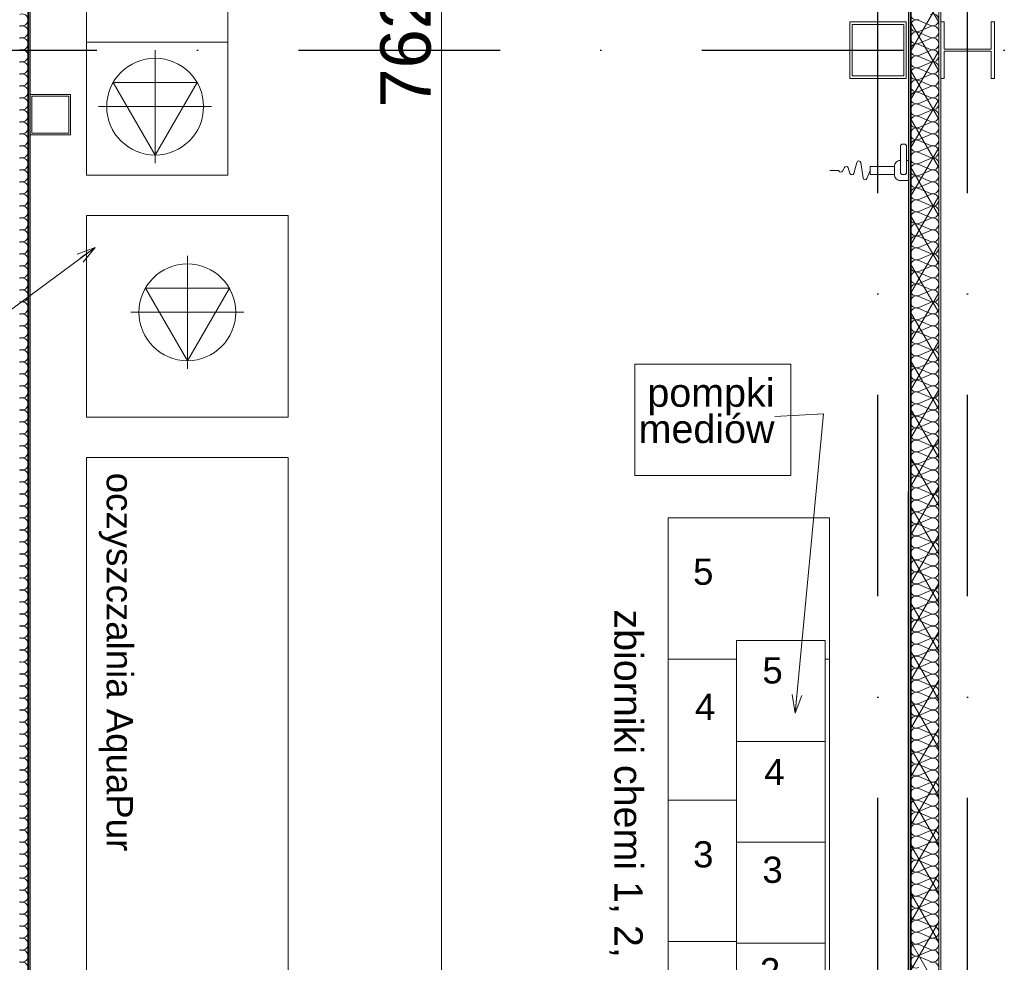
# Model space of a CAD drawing. Header units: millimetres. Extents: x 2016045 to 2079203, y -1576958 to -1542749.
# Tile 27 of 109: x 2029186 to 2031627, y -1562063 to -1559725. Entities that reach past the tile are written whole.
import ezdxf

# ---------------------------------------------------------------- set-up
doc = ezdxf.new("R2010")
doc.units = ezdxf.units.MM
doc.header["$MEASUREMENT"] = 0
doc.linetypes.add('OSIE', pattern=[1000, 500, -250, 0, -250])
for name, color, linetype, lineweight in [('a___cienka___0.15_Nr_pióra__5', 7, 'Continuous', 40), ('a___przekrojowa___0.5_Nr_pióra__1', 7, 'Continuous', 0), ('Budowlane - Sciany Zew_Nr_pióra__7', 7, 'Continuous', 13), ('Konstrukcja - podkonstrukcja pod panele - belki_Nr_pióra__7', 7, 'Continuous', 13), ('Myjnia - opisy zielone_Nr_pióra__7', 7, 'Continuous', 13), ('Wymiarowanie_Nr_pióra__1', 7, 'Continuous', 0), ('Wyposazenie Wew - Urzadzenia Sanitarne_Nr_pióra__6', 8, 'Continuous', 0), ('Ściany zewnętrzne_Nr_pióra__1', 7, 'Continuous', 0), ('Ściany zewnętrzne_Nr_pióra__5', 7, 'Continuous', 40)]:
    doc.layers.add(name, color=color, linetype=linetype, lineweight=lineweight)
for name, color, linetype, lineweight, true_color in [('a___przekrojowa___0.5_Nr_pióra__160', 7, 'Continuous', 20, 0x020602), ('Linie PT_Nr_pióra__13', 7, 'Continuous', 5, 0xb6b6b6), ('Myjnia - opisy zielone_Nr_pióra__11', 7, 'Continuous', 5, 0x6d6d6d), ('Myjnia - opisy zielone_Nr_pióra__12', 7, 'Continuous', 5, 0x9f9f9f), ('Myjnia - urzadzenie_Nr_pióra__12', 7, 'Continuous', 5, 0x9f9f9f), ('OSIE_Nr_pióra__2', 7, 'Continuous', 25, 0x0322fc), ('Wymiarowanie_Nr_pióra__3', 7, 'Continuous', 35, 0x008200)]:
    doc.layers.add(name, color=color, linetype=linetype, lineweight=lineweight, true_color=true_color)
doc.layers.add('Wymiarowanie', color=7, linetype='Continuous')
doc.layers.add('Ściany zewnętrzne', color=7, linetype='Continuous')
doc.styles.add('GENERATED_STYLE_1', font='arial.ttf')
doc.dimstyles.new('GENERATED_STYLE__2', dxfattribs={"dimtxt": 125, "dimasz": 114, "dimexe": 0.18, "dimexo": 0, "dimgap": 0.09, "dimtad": 1, "dimdec": 0, "dimlfac": 0.1, "dimzin": 0, "dimdsep": 46, "dimtxsty": 'GENERATED_STYLE_1', "dimblk": 'ARROWHEAD_2', "dimblk1": 'ARROWHEAD_2', "dimblk2": 'ARROWHEAD_2', "dimcen": 0.09, "dimclrd": 7, "dimclre": 7, "dimclrt": 7, "dimadec": 4, "dimazin": 0, "dimtfac": 1, "dimtdec": 4, "dimtmove": 2, "dimatfit": 3, "dimfxl": 0, "dimtolj": 1, "dimtzin": 0, "dimarcsym": 0})
doc.dimstyles.new('GENERATED_STYLE__3', dxfattribs={"dimtxt": 125, "dimasz": 114, "dimexe": 0.18, "dimexo": 0, "dimgap": 0.09, "dimtad": 1, "dimdec": 0, "dimlfac": 0.1, "dimzin": 0, "dimdsep": 46, "dimtxsty": 'GENERATED_STYLE_1', "dimblk": 'ARROWHEAD_2', "dimblk1": 'ARROWHEAD_2', "dimblk2": 'ARROWHEAD_2', "dimcen": 0.09, "dimclrd": 7, "dimclre": 7, "dimclrt": 7, "dimadec": 4, "dimazin": 0, "dimtfac": 1, "dimtdec": 4, "dimtmove": 0, "dimatfit": 3, "dimfxl": 0, "dimtolj": 1, "dimtzin": 0, "dimarcsym": 0})

# ---------------------------------------------------------------- blocks, each defined once
blk = doc.blocks.new('Izolacja cieplna 18')
at = {"layer": 'Linie PT_Nr_pióra__13', "linetype": 'Continuous'}
for p, q in [((3736.3, 20.9), (3748.7, 49.2)), ((3751.2, 49.2), (3763.6, 20.9)), ((3766.1, 20.9), (3778.4, 49.2)), ((3780.9, 49.2), (3793.3, 20.9)), ((3795.8, 20.9), (3808.2, 49.2)), ((3810.7, 49.2), (3823.1, 20.9)), ((3825.6, 20.9), (3838, 49.2)), ((3840.5, 49.2), (3852.8, 20.9)), ((3855.3, 20.9), (3867.7, 49.2)), ((3870.2, 49.2), (3882.6, 20.9)), ((3885.1, 20.9), (3897.5, 49.2)), ((3900, 49.2), (3912.4, 20.9)), ((3914.9, 20.9), (3927.2, 49.2)), ((3929.7, 49.2), (3942.1, 20.9)), ((3944.6, 20.9), (3957, 49.2)), ((3959.5, 49.2), (3971.9, 20.9)), ((3974.4, 20.9), (3986.8, 49.2)), ((3989.3, 49.2), (4001.6, 20.9)), ((4004.1, 20.9), (4016.5, 49.2)), ((4019, 49.2), (4031.4, 20.9)), ((4033.9, 20.9), (4046.3, 49.2)), ((4048.8, 49.2), (4061.2, 20.9)), ((4063.7, 20.9), (4076.1, 49.2)), ((4078.6, 49.2), (4090.9, 20.9)), ((4093.4, 20.9), (4105.8, 49.2)), ((4108.3, 49.2), (4120.7, 20.9)), ((4123.2, 20.9), (4135.6, 49.2)), ((4138.1, 49.2), (4150.5, 20.9)), ((4153, 20.9), (4165.3, 49.2)), ((4167.8, 49.2), (4180.2, 20.9)), ((4182.7, 20.9), (4195.1, 49.2)), ((4197.6, 49.2), (4210, 20.9)), ((4212.5, 20.9), (4224.9, 49.2)), ((4227.4, 49.2), (4239.7, 20.9)), ((4242.2, 20.9), (4254.6, 49.2)), ((4257.1, 49.2), (4269.5, 20.9)), ((4272, 20.9), (4284.4, 49.2)), ((4286.9, 49.2), (4299.3, 20.9)), ((4301.8, 20.9), (4314.1, 49.2)), ((4316.6, 49.2), (4329, 20.9)), ((4331.5, 20.9), (4343.9, 49.2)), ((4346.4, 49.2), (4358.8, 20.9)), ((4361.3, 20.9), (4373.7, 49.2)), ((4376.2, 49.2), (4388.5, 20.9)), ((4391, 20.9), (4403.4, 49.2)), ((4405.9, 49.2), (4418.3, 20.9)), ((4420.8, 20.9), (4433.2, 49.2)), ((4435.7, 49.2), (4448.1, 20.9)), ((4450.6, 20.9), (4462.9, 49.2)), ((4465.4, 49.2), (4477.8, 20.9)), ((4480.3, 20.9), (4492.7, 49.2)), ((4495.2, 49.2), (4507.6, 20.9)), ((4510.1, 20.9), (4522.5, 49.2)), ((4525, 49.2), (4537.4, 20.9)), ((4539.9, 20.9), (4552.2, 49.2)), ((4554.7, 49.2), (4567.1, 20.9)), ((4569.6, 20.9), (4582, 49.2)), ((4584.5, 49.2), (4596.9, 20.9)), ((4599.4, 20.9), (4611.8, 49.2)), ((4614.3, 49.2), (4626.6, 20.9)), ((4629.1, 20.9), (4641.5, 49.2)), ((4644, 49.2), (4656.4, 20.9)), ((4658.9, 20.9), (4671.3, 49.2)), ((4673.8, 49.2), (4686.2, 20.9)), ((4688.7, 20.9), (4701, 49.2)), ((4703.5, 49.2), (4715.9, 20.9)), ((4718.4, 20.9), (4730.8, 49.2)), ((4733.3, 49.2), (4745.7, 20.9)), ((4748.2, 20.9), (4760.6, 49.2)), ((4763.1, 49.2), (4775.4, 20.9)), ((4777.9, 20.9), (4790.3, 49.2)), ((4792.8, 49.2), (4805.2, 20.9)), ((4807.7, 20.9), (4820.1, 49.2)), ((4822.6, 49.2), (4835, 20.9)), ((4837.5, 20.9), (4849.8, 49.2)), ((4852.3, 49.2), (4864.7, 20.9)), ((4867.2, 20.9), (4879.6, 49.2)), ((4882.1, 49.2), (4894.5, 20.9)), ((4897, 20.9), (4909.4, 49.2)), ((4911.9, 49.2), (4924.2, 20.9)), ((4926.7, 20.9), (4939.1, 49.2)), ((4941.6, 49.2), (4954, 20.9)), ((4956.5, 20.9), (4968.9, 49.2)), ((4971.4, 49.2), (4983.8, 20.9)), ((4986.3, 20.9), (4998.7, 49.2)), ((5001.2, 49.2), (5013.5, 20.9)), ((5016, 20.9), (5028.4, 49.2)), ((5030.9, 49.2), (5043.3, 20.9)), ((5045.8, 20.9), (5058.2, 49.2)), ((5060.7, 49.2), (5073.1, 20.9)), ((5075.6, 20.9), (5087.9, 49.2)), ((5090.4, 49.2), (5102.8, 20.9)), ((5105.3, 20.9), (5117.7, 49.2)), ((5120.2, 49.2), (5132.6, 20.9)), ((5135.1, 20.9), (5147.5, 49.2)), ((5150, 49.2), (5162.3, 20.9)), ((5164.8, 20.9), (5177.2, 49.2)), ((5179.7, 49.2), (5192.1, 20.9)), ((5194.6, 20.9), (5207, 49.2)), ((5209.5, 49.2), (5221.9, 20.9)), ((5224.4, 20.9), (5236.7, 49.2)), ((5239.2, 49.2), (5251.6, 20.9)), ((5254.1, 20.9), (5266.5, 49.2)), ((5269, 49.2), (5281.4, 20.9)), ((5283.9, 20.9), (5296.3, 49.2)), ((5298.8, 49.2), (5311.1, 20.9)), ((5313.6, 20.9), (5326, 49.2)), ((5328.5, 49.2), (5340.9, 20.9)), ((5343.4, 20.9), (5355.8, 49.2)), ((5358.3, 49.2), (5370.7, 20.9)), ((5373.2, 20.9), (5385.5, 49.2)), ((5388.1, 49.2), (5400.4, 20.9)), ((5402.9, 20.9), (5415.3, 49.2)), ((5417.8, 49.2), (5430.2, 20.9)), ((5432.7, 20.9), (5445.1, 49.2)), ((5447.6, 49.2), (5460, 20.9)), ((5462.5, 20.9), (5474.8, 49.2)), ((5477.3, 49.2), (5489.7, 20.9)), ((5492.2, 20.9), (5504.6, 49.2)), ((5507.1, 49.2), (5519.5, 20.9)), ((5522, 20.9), (5534.4, 49.2)), ((5536.9, 49.2), (5549.2, 20.9)), ((5551.7, 20.9), (5564.1, 49.2)), ((5566.6, 49.2), (5579, 20.9)), ((5581.5, 20.9), (5593.9, 49.2)), ((5596.4, 49.2), (5608.8, 20.9)), ((5611.3, 20.9), (5623.6, 49.2)), ((5626.1, 49.2), (5638.5, 20.9)), ((5641, 20.9), (5653.4, 49.2)), ((5655.9, 49.2), (5668.3, 20.9)), ((5670.8, 20.9), (5683.2, 49.2)), ((5685.7, 49.2), (5698, 20.9)), ((5700.5, 20.9), (5712.9, 49.2)), ((5715.4, 49.2), (5727.8, 20.9)), ((5730.3, 20.9), (5742.7, 49.2)), ((5745.2, 49.2), (5757.6, 20.9)), ((5760.1, 20.9), (5772.4, 49.2)), ((5774.9, 49.2), (5787.3, 20.9)), ((5789.8, 20.9), (5802.2, 49.2)), ((5804.7, 49.2), (5817.1, 20.9)), ((5819.6, 20.9), (5832, 49.2)), ((5834.5, 49.2), (5846.9, 20.9)), ((5849.4, 20.9), (5861.7, 49.2)), ((5864.2, 49.2), (5876.6, 20.9)), ((5879.1, 20.9), (5891.5, 49.2)), ((5894, 49.2), (5906.4, 20.9)), ((5908.9, 20.9), (5921.3, 49.2)), ((5923.8, 49.2), (5936.1, 20.9)), ((5938.6, 20.9), (5951, 49.2)), ((5953.5, 49.2), (5965.9, 20.9)), ((5968.4, 20.9), (5980.8, 49.2)), ((5983.3, 49.2), (5995.7, 20.9)), ((5998.2, 20.9), (6010.5, 49.2)), ((6013, 49.2), (6025.4, 20.9)), ((6027.9, 20.9), (6040.3, 49.2)), ((6042.8, 49.2), (6055.2, 20.9)), ((6057.7, 20.9), (6070.1, 49.2))]:
    blk.add_line(p, q, dxfattribs=at)
for centre, start, end in [((3735, 55.2), 336.3486, 203.6513), ((3764.8, 55.2), 336.3486, 203.6513), ((3794.6, 55.2), 336.3486, 203.6513), ((3824.3, 55.2), 336.3486, 203.6513), ((3854.1, 55.2), 336.3486, 203.6513), ((3883.9, 55.2), 336.3486, 203.6513), ((3913.6, 55.2), 336.3486, 203.6513), ((3943.4, 55.2), 336.3486, 203.6513), ((3973.1, 55.2), 336.3486, 203.6513), ((4002.9, 55.2), 336.3486, 203.6513), ((4032.7, 55.2), 336.3486, 203.6513), ((4062.4, 55.2), 336.3486, 203.6513), ((4092.2, 55.2), 336.3486, 203.6513), ((4121.9, 55.2), 336.3486, 203.6513), ((4151.7, 55.2), 336.3486, 203.6513), ((4181.5, 55.2), 336.3486, 203.6513), ((4211.2, 55.2), 336.3486, 203.6513), ((4241, 55.2), 336.3486, 203.6513), ((4270.8, 55.2), 336.3486, 203.6513), ((4300.5, 55.2), 336.3486, 203.6513), ((4330.3, 55.2), 336.3486, 203.6513), ((4360, 55.2), 336.3486, 203.6513), ((4389.8, 55.2), 336.3486, 203.6513), ((4419.6, 55.2), 336.3486, 203.6513), ((4449.3, 55.2), 336.3486, 203.6513), ((4479.1, 55.2), 336.3486, 203.6513), ((4508.8, 55.2), 336.3486, 203.6513), ((4538.6, 55.2), 336.3486, 203.6513), ((4568.4, 55.2), 336.3486, 203.6513), ((4598.1, 55.2), 336.3486, 203.6513), ((4627.9, 55.2), 336.3486, 203.6513), ((4657.6, 55.2), 336.3486, 203.6513), ((4687.4, 55.2), 336.3486, 203.6513), ((4717.2, 55.2), 336.3486, 203.6513), ((4746.9, 55.2), 336.3486, 203.6513), ((4776.7, 55.2), 336.3486, 203.6513), ((4806.5, 55.2), 336.3486, 203.6513), ((4836.2, 55.2), 336.3486, 203.6513), ((4866, 55.2), 336.3486, 203.6513), ((4895.7, 55.2), 336.3486, 203.6513), ((4925.5, 55.2), 336.3486, 203.6513), ((4955.3, 55.2), 336.3486, 203.6513), ((4985, 55.2), 336.3486, 203.6513), ((5014.8, 55.2), 336.3486, 203.6513), ((5044.5, 55.2), 336.3486, 203.6513), ((5074.3, 55.2), 336.3486, 203.6513), ((5104.1, 55.2), 336.3486, 203.6513), ((5133.8, 55.2), 336.3486, 203.6513), ((5163.6, 55.2), 336.3486, 203.6513), ((5193.4, 55.2), 336.3486, 203.6513), ((5223.1, 55.2), 336.3486, 203.6513), ((5252.9, 55.2), 336.3486, 203.6513), ((5282.6, 55.2), 336.3486, 203.6513), ((5312.4, 55.2), 336.3486, 203.6513), ((5342.2, 55.2), 336.3486, 203.6513), ((5371.9, 55.2), 336.3486, 203.6513), ((5401.7, 55.2), 336.3486, 203.6513), ((5431.4, 55.2), 336.3486, 203.6513), ((5461.2, 55.2), 336.3486, 203.6513), ((5491, 55.2), 336.3486, 203.6513), ((5520.7, 55.2), 336.3486, 203.6513), ((5550.5, 55.2), 336.3486, 203.6513), ((5580.2, 55.2), 336.3486, 203.6513), ((5610, 55.2), 336.3486, 203.6513), ((5639.8, 55.2), 336.3486, 203.6513), ((5669.5, 55.2), 336.3486, 203.6513), ((5699.3, 55.2), 336.3486, 203.6513), ((5729.1, 55.2), 336.3486, 203.6513), ((5758.8, 55.2), 336.3486, 203.6513), ((5788.6, 55.2), 336.3486, 203.6513), ((5818.3, 55.2), 336.3486, 203.6513), ((5848.1, 55.2), 336.3486, 203.6513), ((5877.9, 55.2), 336.3486, 203.6513), ((5907.6, 55.2), 336.3486, 203.6513), ((5937.4, 55.2), 336.3486, 203.6513), ((5967.1, 55.2), 336.3486, 203.6513), ((5996.9, 55.2), 336.3486, 203.6513), ((6026.7, 55.2), 336.3486, 203.6513), ((6056.4, 55.2), 336.3486, 203.6513), ((6086.2, 55.2), 336.3486, 203.6513), ((3720.2, 14.9), 270, 23.6513), ((3749.9, 14.9), 156.3487, 270), ((3749.9, 14.9), 270, 23.6513), ((3779.7, 14.9), 156.3487, 270), ((3779.7, 14.9), 270, 23.6513), ((3809.4, 14.9), 156.3487, 270), ((3809.4, 14.9), 270, 23.6513), ((3839.2, 14.9), 156.3487, 270), ((3839.2, 14.9), 270, 23.6513), ((3869, 14.9), 156.3487, 270), ((3869, 14.9), 270, 23.6513), ((3898.7, 14.9), 156.3487, 270), ((3898.7, 14.9), 270, 23.6513), ((3928.5, 14.9), 156.3487, 270), ((3928.5, 14.9), 270, 23.6513), ((3958.3, 14.9), 156.3487, 270), ((3958.3, 14.9), 270, 23.6513), ((3988, 14.9), 156.3487, 270), ((3988, 14.9), 270, 23.6513), ((4017.8, 14.9), 156.3487, 270), ((4017.8, 14.9), 270, 23.6513), ((4047.5, 14.9), 156.3487, 270), ((4047.5, 14.9), 270, 23.6513), ((4077.3, 14.9), 156.3487, 270), ((4077.3, 14.9), 270, 23.6513), ((4107.1, 14.9), 156.3487, 270), ((4107.1, 14.9), 270, 23.6513), ((4136.8, 14.9), 156.3487, 270), ((4136.8, 14.9), 270, 23.6513), ((4166.6, 14.9), 156.3487, 270), ((4166.6, 14.9), 270, 23.6513), ((4196.3, 14.9), 156.3487, 270), ((4196.3, 14.9), 270, 23.6513), ((4226.1, 14.9), 156.3487, 270), ((4226.1, 14.9), 270, 23.6513), ((4255.9, 14.9), 156.3487, 270), ((4255.9, 14.9), 270, 23.6513), ((4285.6, 14.9), 156.3487, 270), ((4285.6, 14.9), 270, 23.6513), ((4315.4, 14.9), 156.3487, 270), ((4315.4, 14.9), 270, 23.6513), ((4345.2, 14.9), 156.3487, 270), ((4345.2, 14.9), 270, 23.6513), ((4374.9, 14.9), 156.3487, 270), ((4374.9, 14.9), 270, 23.6513), ((4404.7, 14.9), 156.3487, 270), ((4404.7, 14.9), 270, 23.6513), ((4434.4, 14.9), 156.3487, 270), ((4434.4, 14.9), 270, 23.6513), ((4464.2, 14.9), 156.3487, 270), ((4464.2, 14.9), 270, 23.6513), ((4494, 14.9), 156.3487, 270), ((4494, 14.9), 270, 23.6513), ((4523.7, 14.9), 156.3487, 270), ((4523.7, 14.9), 270, 23.6513), ((4553.5, 14.9), 156.3487, 270), ((4553.5, 14.9), 270, 23.6513), ((4583.2, 14.9), 156.3487, 270), ((4583.2, 14.9), 270, 23.6513), ((4613, 14.9), 156.3487, 270), ((4613, 14.9), 270, 23.6513), ((4642.8, 14.9), 156.3487, 270), ((4642.8, 14.9), 270, 23.6513), ((4672.5, 14.9), 156.3487, 270), ((4672.5, 14.9), 270, 23.6513), ((4702.3, 14.9), 156.3487, 270), ((4702.3, 14.9), 270, 23.6513), ((4732.1, 14.9), 156.3487, 270), ((4732.1, 14.9), 270, 23.6513), ((4761.8, 14.9), 156.3487, 270), ((4761.8, 14.9), 270, 23.6513), ((4791.6, 14.9), 156.3487, 270), ((4791.6, 14.9), 270, 23.6513), ((4821.3, 14.9), 156.3487, 270), ((4821.3, 14.9), 270, 23.6513), ((4851.1, 14.9), 156.3487, 270), ((4851.1, 14.9), 270, 23.6513), ((4880.9, 14.9), 156.3487, 270), ((4880.9, 14.9), 270, 23.6513), ((4910.6, 14.9), 156.3487, 270), ((4910.6, 14.9), 270, 23.6513), ((4940.4, 14.9), 156.3487, 270), ((4940.4, 14.9), 270, 23.6513), ((4970.1, 14.9), 156.3487, 270), ((4970.1, 14.9), 270, 23.6513), ((4999.9, 14.9), 156.3487, 270), ((4999.9, 14.9), 270, 23.6513), ((5029.7, 14.9), 156.3487, 270), ((5029.7, 14.9), 270, 23.6513), ((5059.4, 14.9), 156.3487, 270), ((5059.4, 14.9), 270, 23.6513), ((5089.2, 14.9), 156.3487, 270), ((5089.2, 14.9), 270, 23.6513), ((5118.9, 14.9), 156.3487, 270), ((5118.9, 14.9), 270, 23.6513), ((5148.7, 14.9), 156.3487, 270), ((5148.7, 14.9), 270, 23.6513), ((5178.5, 14.9), 156.3487, 270), ((5178.5, 14.9), 270, 23.6513), ((5208.2, 14.9), 156.3487, 270), ((5208.2, 14.9), 270, 23.6513), ((5238, 14.9), 156.3487, 270), ((5238, 14.9), 270, 23.6513), ((5267.8, 14.9), 156.3487, 270), ((5267.8, 14.9), 270, 23.6513), ((5297.5, 14.9), 156.3487, 270), ((5297.5, 14.9), 270, 23.6513), ((5327.3, 14.9), 156.3487, 270), ((5327.3, 14.9), 270, 23.6513), ((5357, 14.9), 156.3487, 270), ((5357, 14.9), 270, 23.6513), ((5386.8, 14.9), 156.3487, 270), ((5386.8, 14.9), 270, 23.6513), ((5416.6, 14.9), 156.3487, 270), ((5416.6, 14.9), 270, 23.6513), ((5446.3, 14.9), 156.3487, 270), ((5446.3, 14.9), 270, 23.6513), ((5476.1, 14.9), 156.3487, 270), ((5476.1, 14.9), 270, 23.6513), ((5505.8, 14.9), 156.3487, 270), ((5505.8, 14.9), 270, 23.6513), ((5535.6, 14.9), 156.3487, 270), ((5535.6, 14.9), 270, 23.6513), ((5565.4, 14.9), 156.3487, 270), ((5565.4, 14.9), 270, 23.6513), ((5595.1, 14.9), 156.3487, 270), ((5595.1, 14.9), 270, 23.6513), ((5624.9, 14.9), 156.3487, 270), ((5624.9, 14.9), 270, 23.6513), ((5654.7, 14.9), 156.3487, 270), ((5654.7, 14.9), 270, 23.6513), ((5684.4, 14.9), 156.3487, 270), ((5684.4, 14.9), 270, 23.6513), ((5714.2, 14.9), 156.3487, 270), ((5714.2, 14.9), 270, 23.6513), ((5743.9, 14.9), 156.3487, 270), ((5743.9, 14.9), 270, 23.6513), ((5773.7, 14.9), 156.3487, 270), ((5773.7, 14.9), 270, 23.6513), ((5803.5, 14.9), 156.3487, 270), ((5803.5, 14.9), 270, 23.6513), ((5833.2, 14.9), 156.3487, 270), ((5833.2, 14.9), 270, 23.6513), ((5863, 14.9), 156.3487, 270), ((5863, 14.9), 270, 23.6513), ((5892.7, 14.9), 156.3487, 270), ((5892.7, 14.9), 270, 23.6513), ((5922.5, 14.9), 156.3487, 270), ((5922.5, 14.9), 270, 23.6513), ((5952.3, 14.9), 156.3487, 270), ((5952.3, 14.9), 270, 23.6513), ((5982, 14.9), 156.3487, 270), ((5982, 14.9), 270, 23.6513), ((6011.8, 14.9), 156.3487, 270), ((6011.8, 14.9), 270, 23.6513), ((6041.5, 14.9), 156.3487, 270), ((6041.5, 14.9), 270, 23.6513), ((6071.3, 14.9), 156.3487, 270), ((6071.3, 14.9), 270, 23.6513)]:
    blk.add_arc(centre, 14.9, start, end, dxfattribs=at)
blk = doc.blocks.new('Izolacja cieplna 18_2')
at = {"layer": 'Linie PT_Nr_pióra__13', "linetype": 'Continuous'}
for centre in [(3735, 55.2), (3764.8, 55.2), (3794.6, 55.2), (3824.3, 55.2), (3854.1, 55.2), (3883.8, 55.2), (3913.6, 55.2), (3943.4, 55.2), (3973.1, 55.2), (4002.9, 55.2), (4032.7, 55.2), (4062.4, 55.2), (4092.2, 55.2), (4121.9, 55.2), (4151.7, 55.2), (4181.5, 55.2), (4211.2, 55.2), (4241, 55.2), (4270.7, 55.2), (4300.5, 55.2), (4330.3, 55.2), (4360, 55.2), (4389.8, 55.2), (4419.5, 55.2), (4449.3, 55.2), (4479.1, 55.2), (4508.8, 55.2), (4538.6, 55.2), (4568.4, 55.2), (4598.1, 55.2), (4627.9, 55.2), (4657.6, 55.2), (4687.4, 55.2), (4717.2, 55.2), (4746.9, 55.2), (4776.7, 55.2), (4806.4, 55.2), (4836.2, 55.2), (4866, 55.2), (4895.7, 55.2), (4925.5, 55.2), (4955.3, 55.2), (4985, 55.2), (5014.8, 55.2), (5044.5, 55.2), (5074.3, 55.2), (5104.1, 55.2), (5133.8, 55.2), (5163.6, 55.2), (5193.3, 55.2), (5223.1, 55.2), (5252.9, 55.2), (5282.6, 55.2), (5312.4, 55.2), (5342.1, 55.2), (5371.9, 55.2), (5401.7, 55.2), (5431.4, 55.2), (5461.2, 55.2), (5491, 55.2), (5520.7, 55.2), (5550.5, 55.2), (5580.2, 55.2), (5610, 55.2), (5639.8, 55.2), (5669.5, 55.2), (5699.3, 55.2), (5729, 55.2), (5758.8, 55.2), (5788.6, 55.2), (5818.3, 55.2), (5848.1, 55.2), (5877.9, 55.2), (5907.6, 55.2), (5937.4, 55.2), (5967.1, 55.2), (5996.9, 55.2), (6026.7, 55.2), (6056.4, 55.2), (6086.2, 55.2)]:
    blk.add_arc(centre, 14.9, 336.3486, 203.6513, dxfattribs=at)
blk = doc.blocks.new('Ściana_27', base_point=(2031469.9, -1567210.9))
at = {"layer": 'Ściany zewnętrzne', "linetype": 'Continuous', "lineweight": 0, "true_color": 0x000000}
h = blk.add_hatch(dxfattribs=at)
h.set_pattern_fill('izolacja_miękka', color=18, style=0, pattern_type=2)
h.set_pattern_definition([(60, (1682719.62, -1237567.41), (-51.961524, 30), []), (120, (1682719.62, -1237567.41), (51.961524, 30), [])])
h.paths.add_polyline_path([(2031394.9, -1555990.9), (2031394.9, -1567210.9), (2031464.9, -1567210.9), (2031464.9, -1555990.9)])
at = {"layer": 'Ściany zewnętrzne_Nr_pióra__1', "linetype": 'Continuous'}
blk.add_line((2031464.9, -1567210.9), (2031464.9, -1555990.9), dxfattribs=at)
at = {"layer": 'Ściany zewnętrzne_Nr_pióra__1', "linetype": 'Continuous', "flags": 128}
for points in [[(2031389.9, -1555990.9), (2031389.9, -1567210.9)], [(2031469.9, -1567210.9), (2031469.9, -1555990.9)]]:
    blk.add_lwpolyline(points, dxfattribs=at)
at = {"layer": 'Ściany zewnętrzne_Nr_pióra__5', "linetype": 'Continuous'}
blk.add_line((2031394.9, -1555990.9), (2031394.9, -1567210.9), dxfattribs=at)
blk = doc.blocks.new('*D117', base_point=(1682719.6, -1237567.4))
at = {"layer": 'Wymiarowanie_Nr_pióra__1', "linetype": 'Continuous'}
for p, q in [((2030231.7, -1555990.9), (2030231.7, -1555917.6)), ((2030344.2, -1555990.9), (2030119.2, -1555990.9)), ((2030231.7, -1563610.9), (2030231.7, -1555990.9)), ((2030344.2, -1563610.9), (2030119.2, -1563610.9))]:
    blk.add_line(p, q, dxfattribs=at)
at = {"layer": 'Wymiarowanie_Nr_pióra__3', "linetype": 'Continuous'}
for p, q in [((2030306.7, -1556034.2), (2030156.7, -1555947.6)), ((2030156.7, -1563567.6), (2030306.7, -1563654.2))]:
    blk.add_line(p, q, dxfattribs=at)
at = {"layer": 'Wymiarowanie_Nr_pióra__1', "insert": (2030206.7, -1559943.2), "char_height": 125, "attachment_point": 7, "rotation": 90, "style": 'GENERATED_STYLE_1'}
blk.add_mtext('\\A1;{\\fArial|b0|i0|c238|p38;762}', dxfattribs=at)
blk = doc.blocks.new('ARROWHEAD_2')
at = {"color": 0, "linetype": 'Continuous', "lineweight": 0}
for p, q in [((-0.378, -0.655), (0.378, 0.655)), ((0, 0), (-1, 0))]:
    blk.add_line(p, q, dxfattribs=at)
blk = doc.blocks.new('*D125', base_point=(1682719.6, -1237567.4))
at = {"layer": 'Wymiarowanie_Nr_pióra__1', "linetype": 'Continuous'}
for p, q in [((2044173.5, -1559800.9), (2043948.5, -1559800.9)), ((2044061, -1563400.9), (2044061, -1559800.9)), ((2044173.5, -1563400.9), (2043948.5, -1563400.9))]:
    blk.add_line(p, q, dxfattribs=at)
at = {"layer": 'Wymiarowanie_Nr_pióra__3', "linetype": 'Continuous'}
for p, q in [((2043986, -1559757.6), (2044136, -1559844.2)), ((2043986, -1563357.6), (2044136, -1563444.2))]:
    blk.add_line(p, q, dxfattribs=at)
at = {"layer": 'Wymiarowanie_Nr_pióra__1', "insert": (2044036, -1561743.2), "char_height": 125, "attachment_point": 7, "rotation": 90, "style": 'GENERATED_STYLE_1'}
blk.add_mtext('\\A1;{\\fArial|b0|i0|c238|p38;360}', dxfattribs=at)
blk = doc.blocks.new('*D126', base_point=(1682719.6, -1237567.4))
at = {"layer": 'Wymiarowanie_Nr_pióra__1', "linetype": 'Continuous'}
for p, q in [((2044173.5, -1556060.9), (2043948.5, -1556060.9)), ((2044061, -1559800.9), (2044061, -1556060.9)), ((2044173.5, -1559800.9), (2043948.5, -1559800.9))]:
    blk.add_line(p, q, dxfattribs=at)
at = {"layer": 'Wymiarowanie_Nr_pióra__3', "linetype": 'Continuous'}
for p, q in [((2043986, -1556017.6), (2044136, -1556104.2)), ((2043986, -1559757.6), (2044136, -1559844.2))]:
    blk.add_line(p, q, dxfattribs=at)
at = {"layer": 'Wymiarowanie_Nr_pióra__1', "insert": (2044036, -1558073.2), "char_height": 125, "attachment_point": 7, "rotation": 90, "style": 'GENERATED_STYLE_1'}
blk.add_mtext('\\A1;{\\fArial|b0|i0|c238|p38;374}', dxfattribs=at)
blk = doc.blocks.new('*D142', base_point=(1682719.6, -1237567.4))
at = {"layer": 'Wymiarowanie_Nr_pióra__1', "linetype": 'Continuous'}
for p, q in [((2021278.9, -1559800.9), (2021053.9, -1559800.9)), ((2021166.4, -1563400.9), (2021166.4, -1559800.9)), ((2021278.9, -1563400.9), (2021053.9, -1563400.9))]:
    blk.add_line(p, q, dxfattribs=at)
at = {"layer": 'Wymiarowanie_Nr_pióra__3', "linetype": 'Continuous'}
for p, q in [((2021091.4, -1559757.6), (2021241.4, -1559844.2)), ((2021091.4, -1563357.6), (2021241.4, -1563444.2))]:
    blk.add_line(p, q, dxfattribs=at)
at = {"layer": 'Wymiarowanie_Nr_pióra__1', "insert": (2021141.4, -1561743.2), "char_height": 125, "attachment_point": 7, "rotation": 90, "style": 'GENERATED_STYLE_1'}
blk.add_mtext('\\A1;{\\fArial|b0|i0|c238|p38;360}', dxfattribs=at)
blk = doc.blocks.new('*D143', base_point=(1682719.6, -1237567.4))
at = {"layer": 'Wymiarowanie_Nr_pióra__1', "linetype": 'Continuous'}
for p, q in [((2021278.9, -1556060.9), (2021053.9, -1556060.9)), ((2021166.4, -1559800.9), (2021166.4, -1556060.9)), ((2021278.9, -1559800.9), (2021053.9, -1559800.9))]:
    blk.add_line(p, q, dxfattribs=at)
at = {"layer": 'Wymiarowanie_Nr_pióra__3', "linetype": 'Continuous'}
for p, q in [((2021091.4, -1556017.6), (2021241.4, -1556104.2)), ((2021091.4, -1559757.6), (2021241.4, -1559844.2))]:
    blk.add_line(p, q, dxfattribs=at)
at = {"layer": 'Wymiarowanie_Nr_pióra__1', "insert": (2021141.4, -1558073.2), "char_height": 125, "attachment_point": 7, "rotation": 90, "style": 'GENERATED_STYLE_1'}
blk.add_mtext('\\A1;{\\fArial|b0|i0|c238|p38;374}', dxfattribs=at)
blk = doc.blocks.new('*D179', base_point=(1682719.6, -1237567.4))
at = {"layer": 'Wymiarowanie_Nr_pióra__1', "linetype": 'Continuous'}
for p, q in [((2021416.4, -1552270.9), (2021416.4, -1552197.6)), ((2021528.9, -1552270.9), (2021303.9, -1552270.9)), ((2021416.4, -1567330.9), (2021416.4, -1552270.9)), ((2021528.9, -1567330.9), (2021303.9, -1567330.9)), ((2021416.4, -1567404.3), (2021416.4, -1567330.9))]:
    blk.add_line(p, q, dxfattribs=at)
at = {"layer": 'Wymiarowanie_Nr_pióra__3', "linetype": 'Continuous'}
for p, q in [((2021491.4, -1552314.2), (2021341.4, -1552227.6)), ((2021341.4, -1567287.6), (2021491.4, -1567374.2))]:
    blk.add_line(p, q, dxfattribs=at)
at = {"layer": 'Wymiarowanie_Nr_pióra__1', "insert": (2021391.4, -1560447), "char_height": 125, "attachment_point": 7, "rotation": 90, "style": 'GENERATED_STYLE_1'}
blk.add_mtext('\\A1;{\\fArial|b0|i0|c238|p38;1\xa0506}', dxfattribs=at)

msp = doc.modelspace()

# ---------------------------------------------------------------- linework, layer by layer
at = {"layer": 'a___cienka___0.15_Nr_pióra__5', "linetype": 'Continuous'}
msp.add_line((2029206.7, -1555990.9), (2029206.7, -1567210.9), dxfattribs=at)
at = {"layer": 'a___przekrojowa___0.5_Nr_pióra__1', "linetype": 'Continuous'}
for p, q in [((2029211.7, -1557780.9), (2029211.7, -1563610.9)), ((2031388.8, -1563610.9), (2031389.9, -1557780.9))]:
    msp.add_line(p, q, dxfattribs=at)
at = {"layer": 'a___przekrojowa___0.5_Nr_pióra__160', "linetype": 'Continuous', "flags": 128}
for points in [[(2031243.9, -1559730.9), (2031383.9, -1559730.9), (2031383.9, -1559870.9), (2031243.9, -1559870.9)], [(2031377.9, -1559736.9), (2031249.9, -1559736.9), (2031249.9, -1559864.9), (2031377.9, -1559864.9)], [(2031602.9, -1559730.9), (2031594.4, -1559730.9), (2031594.4, -1559798.2), (2031478.4, -1559798.2), (2031478.4, -1559730.9), (2031469.9, -1559730.9), (2031469.9, -1559870.9), (2031478.4, -1559870.9), (2031478.4, -1559803.7), (2031594.4, -1559803.7), (2031594.4, -1559870.9), (2031602.9, -1559870.9)], [(2029211.9, -1559910.9), (2029311.9, -1559910.9), (2029311.9, -1560010.9), (2029211.9, -1560010.9)], [(2029307.9, -1560006.9), (2029215.9, -1560006.9), (2029215.9, -1559914.9), (2029307.9, -1559914.9)]]:
    msp.add_lwpolyline(points, close=True, dxfattribs=at)
at = {"layer": 'Budowlane - Sciany Zew_Nr_pióra__7', "linetype": 'Continuous'}
for p, q in [((2029211.7, -1557800.9), (2029211.7, -1563610.9)), ((2031469.9, -1559803.9), (2031469.9, -1563397.9))]:
    msp.add_line(p, q, dxfattribs=at)
at = {"layer": 'Konstrukcja - podkonstrukcja pod panele - belki_Nr_pióra__7', "linetype": 'Continuous'}
msp.add_line((2031469.9, -1563397.9), (2031469.9, -1559803.9), dxfattribs=at)
at = {"layer": 'Myjnia - opisy zielone_Nr_pióra__12', "linetype": 'Continuous'}
msp.add_line((2031108.8, -1561445.1), (2031113.1, -1561399.7), dxfattribs=at)
at = {"layer": 'Myjnia - opisy zielone_Nr_pióra__12', "linetype": 'Continuous', "flags": 128}
for points in [[(2029372.7, -1560289.9), (2028981.7, -1560578.7), (2028987.3, -1560802.2)], [(2031108.8, -1561445.1), (2031178.9, -1560703), (2031058.4, -1560709.1)], [(2031101, -1561398.6), (2031108.8, -1561445.1), (2031125.3, -1561400.9)]]:
    msp.add_lwpolyline(points, dxfattribs=at)
msp.add_lwpolyline([(2031097.9, -1560579.7), (2030711.1, -1560579.7), (2030711.1, -1560855.7), (2031097.9, -1560855.7)], close=True, dxfattribs=at)
at = {"layer": 'Myjnia - opisy zielone_Nr_pióra__7', "linetype": 'Continuous'}
msp.add_line((2029372.7, -1560289.9), (2029336, -1560317), dxfattribs=at)
at = {"layer": 'Myjnia - opisy zielone_Nr_pióra__7', "linetype": 'Continuous', "flags": 128}
msp.add_lwpolyline([(2029343.2, -1560326.8), (2029372.7, -1560289.9), (2029328.7, -1560307.1)], dxfattribs=at)
at = {"layer": 'Myjnia - urzadzenie_Nr_pióra__12', "linetype": 'Continuous'}
for p, q in [((2029351.7, -1560110.9), (2029351.7, -1559010.9)), ((2029701.7, -1559010.9), (2029701.7, -1560110.9)), ((2029351.7, -1559780.9), (2029701.7, -1559780.9)), ((2029521.7, -1559800.9), (2029521.7, -1560080.9)), ((2029521.7, -1560060.9), (2029417.7, -1559881.2)), ((2029417.7, -1559881.2), (2029625.8, -1559881.2)), ((2029521.7, -1560060.9), (2029625.8, -1559881.2)), ((2029661.7, -1559940.9), (2029381.7, -1559940.9)), ((2029701.7, -1560110.9), (2029351.7, -1560110.9)), ((2029351.7, -1560710.9), (2029351.7, -1560210.9)), ((2029851.7, -1560210.9), (2029351.7, -1560210.9)), ((2029851.7, -1560210.9), (2029851.7, -1560710.9)), ((2029601.7, -1560310.9), (2029601.7, -1560590.9)), ((2029601.7, -1560570.9), (2029497.7, -1560391.2)), ((2029497.7, -1560391.2), (2029705.8, -1560391.2)), ((2029601.7, -1560570.9), (2029705.8, -1560391.2)), ((2029741.7, -1560450.9), (2029461.7, -1560450.9)), ((2029851.7, -1560710.9), (2029351.7, -1560710.9)), ((2029351.7, -1562810.9), (2029351.7, -1560810.9)), ((2029351.7, -1560810.9), (2029851.7, -1560810.9)), ((2029851.7, -1560810.9), (2029851.7, -1562810.9)), ((2030794.2, -1560960.9), (2031194.2, -1560960.9)), ((2030794.2, -1561310.9), (2030794.2, -1560960.9)), ((2031194.2, -1560960.9), (2031194.2, -1562710.9)), ((2030963, -1561265.1), (2030963, -1562515.1)), ((2030963, -1561265.1), (2031183, -1561265.1)), ((2031183, -1562515.1), (2031183, -1561265.1)), ((2030794.2, -1562710.9), (2030794.2, -1561310.9)), ((2030794.2, -1561310.9), (2030963, -1561310.9)), ((2030794.2, -1561310.9), (2030963, -1561310.9)), ((2031183, -1561310.9), (2031194.2, -1561310.9)), ((2031183, -1561310.9), (2031194.2, -1561310.9)), ((2030963, -1561515.1), (2031183, -1561515.1)), ((2030794.2, -1561660.9), (2030963, -1561660.9)), ((2030963, -1561765.1), (2031183, -1561765.1)), ((2030794.2, -1562010.9), (2030963, -1562010.9)), ((2030963, -1562015.1), (2031183, -1562015.1))]:
    msp.add_line(p, q, dxfattribs=at)
for centre in [(2029521.7, -1559940.9), (2029601.7, -1560450.9)]:
    msp.add_circle(centre, 120, dxfattribs=at)
at = {"layer": 'OSIE_Nr_pióra__2', "linetype": 'OSIE'}
for p, q in [((2031313.9, -1573156.5), (2031313.9, -1549393.1)), ((2031536.4, -1573156.5), (2031536.4, -1549393.1)), ((2020876.3, -1559800.9), (2044226, -1559800.9))]:
    msp.add_line(p, q, dxfattribs=at)
at = {"layer": 'Wyposazenie Wew - Urzadzenia Sanitarne_Nr_pióra__6', "linetype": 'Continuous', "flags": 128}
msp.add_lwpolyline([(2031374.9, -1560109.3), (2031379.9, -1560109.3, 0.414214), (2031384.9, -1560104.3), (2031384.9, -1560038.8, 0.414214), (2031379.9, -1560033.8), (2031374.9, -1560033.8, 0.414214), (2031369.9, -1560038.8), (2031369.9, -1560104.3, 0.414214)], format="xyb", close=True, dxfattribs=at)
for points in [[(2031294.9, -1560099.3), (2031286.6, -1560119.4, -0.763382), (2031277, -1560118.2), (2031271.5, -1560079.8, 0.812896), (2031261.8, -1560079.2), (2031254.2, -1560106.7, -0.742851), (2031244.6, -1560106.9), (2031240, -1560092.8, 0.673417), (2031230.7, -1560092.2), (2031226.5, -1560100.8, -0.705472), (2031217.1, -1560099.8), (2031217, -1560099.3), (2031194.4, -1560099.3)], [(2031369.9, -1560074.3, 0.414214), (2031354.9, -1560089.3), (2031354.9, -1560109.3, 0.414214), (2031369.9, -1560124.3), (2031389.9, -1560124.3), (2031389.9, -1560074.3), (2031384.9, -1560074.3)]]:
    msp.add_lwpolyline(points, format="xyb", dxfattribs=at)
msp.add_lwpolyline([(2031354.9, -1560109.3), (2031354.9, -1560089.3), (2031294.9, -1560089.3), (2031294.9, -1560109.3)], close=True, dxfattribs=at)

# ---------------------------------------------------------------- block references
at = {"layer": 'Linie PT_Nr_pióra__13', "linetype": 'Continuous', "zscale": 1000, "rotation": 270}
for name, p in [('Izolacja cieplna 18_2', (2029136.7, -1555990.9)), ('Izolacja cieplna 18', (2031394.8, -1555990.9))]:
    msp.add_blockref(name, p, dxfattribs=at)
at = {"layer": 'Ściany zewnętrzne'}
msp.add_blockref('Ściana_27', (2031469.9, -1567210.9), dxfattribs=at)

# ---------------------------------------------------------------- texts
at = {"layer": 'Myjnia - opisy zielone_Nr_pióra__11', "linetype": 'Continuous', "attachment_point": 9, "style": 'GENERATED_STYLE_1'}
for s, insert, char_height in [('\\A1;{\\fArial|b0|i0|c238|p38;pompki}', (2031057.5, -1560706.4), 70), ('\\A1;{\\fArial|b0|i0|c238|p38;mediów}', (2031057.5, -1560776), 70), ('\\A1;{\\fArial|b0|i0|c238|p38;5}', (2030906.1, -1561127.6), 65), ('\\A1;{\\fArial|b0|i0|c238|p38;5}', (2031077.9, -1561372.4), 65), ('\\A1;{\\fArial|b0|i0|c238|p38;4}', (2030910.7, -1561461.9), 65), ('\\A1;{\\fArial|b0|i0|c238|p38;4}', (2031082.5, -1561623.3), 65), ('\\A1;{\\fArial|b0|i0|c238|p38;3}', (2030906.1, -1561828.5), 65), ('\\A1;{\\fArial|b0|i0|c238|p38;3}', (2031077.9, -1561866.8), 65), ('\\A1;{\\fArial|b0|i0|c238|p38;2}', (2031071.7, -1562117.5), 65)]:
    msp.add_mtext(s, dxfattribs=dict(at, insert=insert, char_height=char_height))
at = {"layer": 'Myjnia - opisy zielone_Nr_pióra__11', "linetype": 'Continuous', "attachment_point": 9, "rotation": 270, "style": 'GENERATED_STYLE_1'}
for s, insert, char_height in [('\\A1;{\\fArial|b0|i0|c238|p38;oczyszczalnia AquaPur}', (2029382, -1561787.5), 65), ('\\A1;{\\fArial|b0|i0|c238|p38;zbiorniki chemi 1, 2, 3, 4, 5}', (2030647.6, -1562350.7), 70)]:
    msp.add_mtext(s, dxfattribs=dict(at, insert=insert, char_height=char_height))

# ---------------------------------------------------------------- dimensions: what is measured, and where the dimension line sits
at = {"layer": 'Wymiarowanie', "linetype": 'Continuous'}
for base, p1, p2, dimstyle, picture, middle in [((2021416.4, -1552270.9), (2023749.9, -1567330.9), (2031349.9, -1552270.9), 'GENERATED_STYLE__2', '*D179', (2021328.9, -1560233.3)), ((2030231.7, -1555990.9), (2031388.8, -1563610.9), (2030043.9, -1555990.9), 'GENERATED_STYLE__3', '*D117', (2030144.2, -1559800.9)), ((2044061, -1556060.9), (2020876.3, -1559800.9), (2020826.3, -1556060.9), 'GENERATED_STYLE__3', '*D126', (2043973.5, -1557930.9)), ((2021166.4, -1556060.9), (2044226, -1559800.9), (2020826.3, -1556060.9), 'GENERATED_STYLE__3', '*D143', (2021078.9, -1557930.9)), ((2044061, -1559800.9), (2044231, -1563400.9), (2020876.3, -1559800.9), 'GENERATED_STYLE__3', '*D125', (2043973.5, -1561600.9)), ((2021166.4, -1559800.9), (2020876.3, -1563400.9), (2044226, -1559800.9), 'GENERATED_STYLE__3', '*D142', (2021078.9, -1561600.9))]:
    dim = msp.add_linear_dim(base=base, p1=p1, p2=p2, angle=90, dimstyle=dimstyle, dxfattribs=at)
    dim.commit()
    dim.dimension.update_dxf_attribs({"geometry": picture, "text_midpoint": middle, "dimtype": 160, "text_rotation": 90})

doc.saveas('drawing.dxf')
